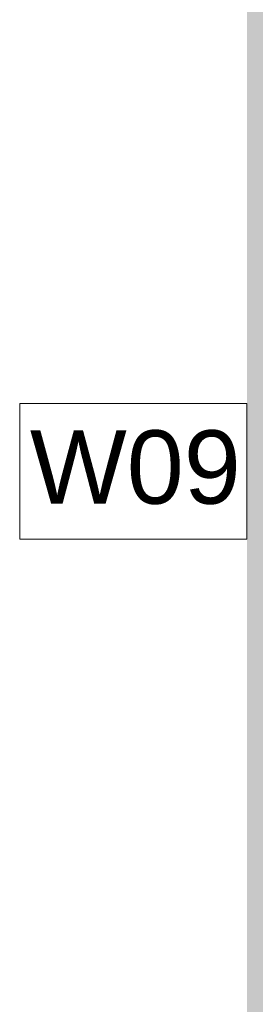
# Model space of a CAD drawing. Header units: millimetres. Extents: x -850 to 154668, y -25041 to 71030.
# Tile 146 of 211: x 41573 to 42150, y 32182 to 34598. Entities that reach past the tile are written whole.
import ezdxf

# ---------------------------------------------------------------- set-up
doc = ezdxf.new("R2010")
doc.units = ezdxf.units.MM
doc.header["$MEASUREMENT"] = 0
doc.layers.add('Info Wandafwerking aanduiding', color=7, linetype='Continuous')
doc.layers.add('Info Wandafwerking aanduiding Doorsnede-arcering', color=7, linetype='Continuous')
doc.styles.add('GENERATED_STYLE_1', font='txt')

# ---------------------------------------------------------------- blocks, each defined once
blk = doc.blocks.new('Wall_322_2', base_point=(42230, 38624.9))
at = {"layer": 'Info Wandafwerking aanduiding Doorsnede-arcering', "linetype": 'Continuous', "lineweight": 0, "true_color": 0x0ba833}
blk.add_hatch(color=104, dxfattribs=at).paths.add_polyline_path([(42130, 38524.9), (42130, 30195), (42230, 30195), (42230, 38524.9)])

msp = doc.modelspace()

# ---------------------------------------------------------------- linework, layer by layer
at = {"layer": 'Info Wandafwerking aanduiding', "color": 9, "linetype": 'Continuous', "lineweight": 0, "flags": 128}
msp.add_lwpolyline([(41573.1, 33656.5), (42130, 33656.5), (42130, 33323.7), (41573.1, 33323.7)], close=True, dxfattribs=at)

# ---------------------------------------------------------------- block references
at = {"layer": 'Info Wandafwerking aanduiding', "color": 1, "lineweight": 0}
msp.add_blockref('Wall_322_2', (42230, 38624.9), dxfattribs=at)

# ---------------------------------------------------------------- texts
at = {"layer": 'Info Wandafwerking aanduiding', "color": 2, "linetype": 'Continuous', "lineweight": 0, "insert": (41598.1, 33590.4), "char_height": 180, "attachment_point": 1, "style": 'GENERATED_STYLE_1'}
msp.add_mtext('\\A1;{\\pql;\\fArial|b0|i0|c0|p38;W09}', dxfattribs=at)

doc.saveas('drawing.dxf')
